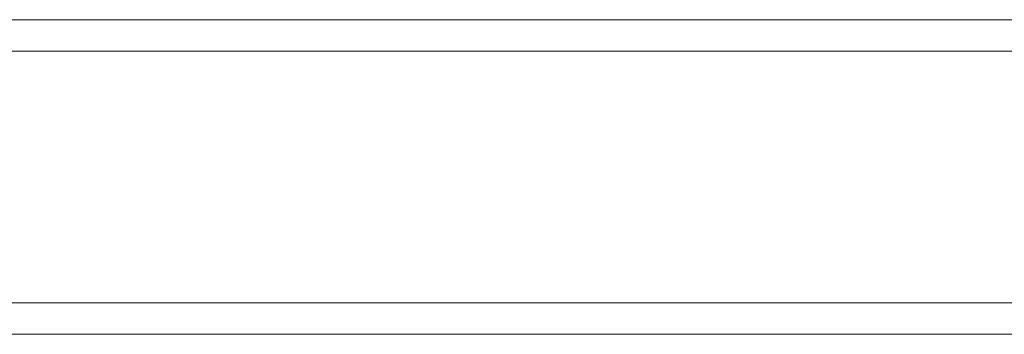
# Model space of a CAD drawing. Header units: millimetres. Extents: x 0 to 210, y 0 to 297.
# Tile 3 of 19: x 59.06 to 74.69, y 118.41 to 123.41. Entities that reach past the tile are written whole.
import ezdxf

# ---------------------------------------------------------------- set-up
doc = ezdxf.new("R2010")
doc.units = ezdxf.units.MM

msp = doc.modelspace()

# ---------------------------------------------------------------- linework, layer by layer
at = {"color": 7, "linetype": 'Continuous', "lineweight": 15}
for p, q in [((43.936, 123.408), (67.936, 123.408)), ((67.936, 123.408), (91.936, 123.408)), ((91.936, 118.408), (43.936, 118.408))]:
    msp.add_line(p, q, dxfattribs=at)
at = {"color": 8, "linetype": 'Continuous', "lineweight": 15}
for p, q in [((67.936, 122.908), (43.436, 122.908)), ((92.436, 122.908), (67.936, 122.908)), ((43.436, 118.908), (92.436, 118.908))]:
    msp.add_line(p, q, dxfattribs=at)

doc.saveas('drawing.dxf')
